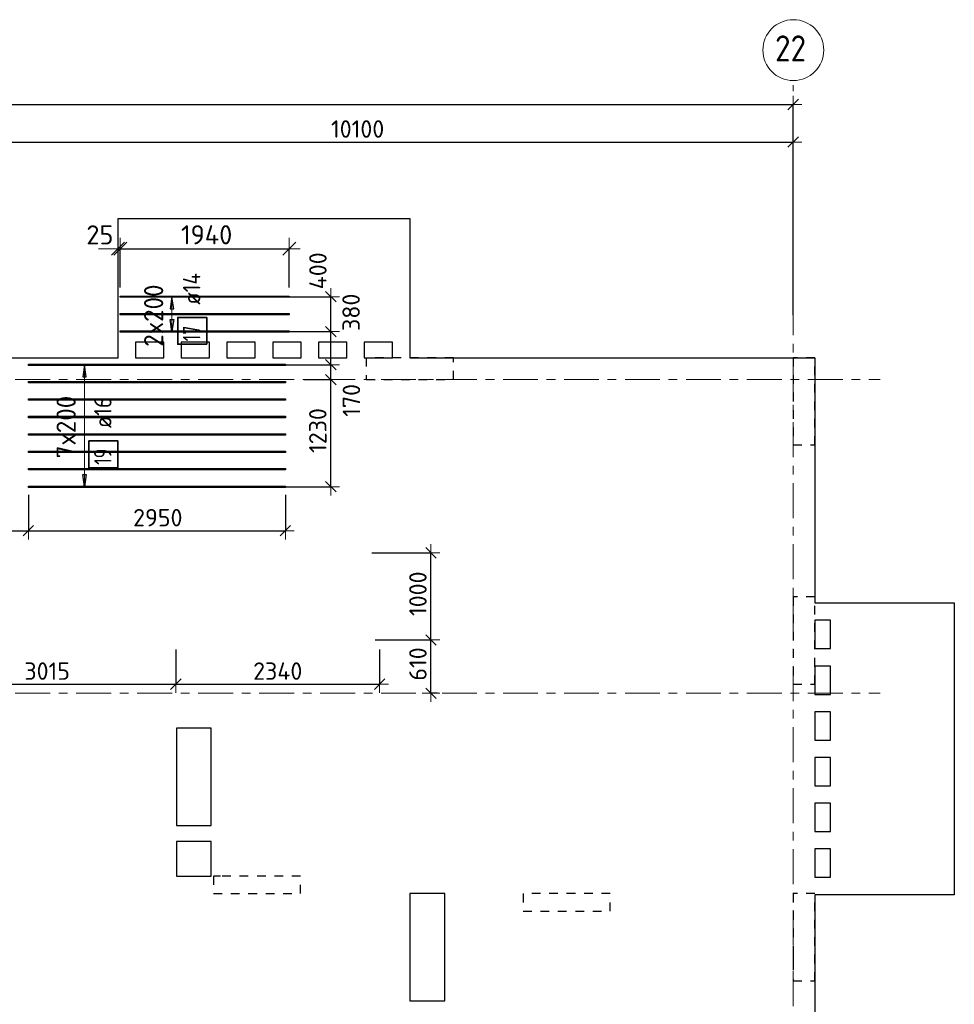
# Model space of a CAD drawing. Header units: metres. Extents: x -38 to 97, y -15 to 21.
# Tile 18 of 229: x 53 to 63, y 9 to 21. Entities that reach past the tile are written whole.
import ezdxf

# ---------------------------------------------------------------- set-up
doc = ezdxf.new("R2010")
doc.units = ezdxf.units.M
doc.header["$PDMODE"] = 65
for name, pattern in [('______11', [0.5, 0.4, -0.05, 0, -0.05]), ('______2', [0.0405, 0.03, -0.0105]), ('______5', [1.1, 0.8, -0.1, 0.1, -0.1])]:
    doc.linetypes.add(name, pattern=pattern)
for name, color, linetype, lineweight in [('XR$2$Осевая линия (1)', 7, '______5', 13), ('XR$2$Размерная линия (1)', 7, 'Continuous', 13), ('XR$5$Перекрытие (1)', 7, 'Continuous', 35), ('XR$5$Размерная линия (1)', 7, 'Continuous', 13), ('XR$5$Размерная линия_ общее', 7, 'Continuous', 13)]:
    doc.layers.add(name, color=color, linetype=linetype, lineweight=lineweight)
doc.layers.add('XR$5$Арм.стержн.Доп. Арм верхн.зоны Х', color=7, linetype='Continuous', lineweight=35, true_color=0x8c8cff)
doc.layers.add('XR$7$Стена_ бетон несущ.', color=7, linetype='Continuous', lineweight=70, true_color=0xb4b496)
doc.styles.add('ISOCPEUR', font='txt')
doc.dimstyles.new('DIMSTYLE_3', dxfattribs={"dimtxt": 0.2, "dimasz": 0.2, "dimexe": 0, "dimexo": 0, "dimgap": 0.1, "dimtad": 2, "dimdec": 0, "dimlfac": 1000, "dimrnd": 5, "dimzin": 12, "dimdsep": 46, "dimtxsty": 'ISOCPEUR', "dimblk1": 'ALL_ML_STRICH', "dimblk2": 'ALL_ML_STRICH', "dimsah": 1, "dimcen": 0, "dimclrd": 7, "dimclre": 256, "dimclrt": 7, "dimadec": 0, "dimazin": 0, "dimtfac": 1, "dimtdec": 0, "dimtix": 1, "dimtmove": 2, "dimatfit": 3, "dimfxl": 0, "dimtzin": 0, "dimlwd": 0, "dimlwe": -3, "dimarcsym": 0})
doc.dimstyles.new('DIMSTYLE_36', dxfattribs={"dimtxt": 0.2, "dimasz": 0.2, "dimexe": 0, "dimexo": 0, "dimgap": 0.1, "dimtad": 2, "dimdec": 0, "dimlfac": 1000, "dimrnd": 5, "dimzin": 12, "dimdsep": 46, "dimtxsty": 'ISOCPEUR', "dimblk1": 'ALL_ML_STRICH', "dimblk2": 'ALL_ML_STRICH', "dimsah": 1, "dimcen": 0, "dimclrd": 7, "dimclre": 256, "dimclrt": 7, "dimadec": 0, "dimazin": 0, "dimtfac": 1, "dimtdec": 0, "dimtix": 1, "dimtmove": 2, "dimatfit": 3, "dimfxl": 0, "dimtvp": 1.2, "dimtzin": 0, "dimlwd": 0, "dimlwe": -3, "dimarcsym": 0})
doc.dimstyles.new('DIMSTYLE_41', dxfattribs={"dimtxt": 0.22, "dimasz": 0.25, "dimexe": 0, "dimexo": 0, "dimgap": 0.11, "dimtad": 2, "dimdec": 0, "dimlfac": 1000, "dimrnd": 5, "dimzin": 12, "dimdsep": 46, "dimtxsty": 'ISOCPEUR', "dimblk1": 'ALL_ML_STRICH', "dimblk2": 'ALL_ML_STRICH', "dimsah": 1, "dimcen": 0, "dimclrd": 7, "dimclre": 256, "dimclrt": 7, "dimadec": 0, "dimazin": 0, "dimtfac": 1, "dimtdec": 0, "dimtix": 1, "dimtmove": 2, "dimatfit": 3, "dimfxl": 0, "dimtzin": 0, "dimlwd": 0, "dimlwe": -3, "dimarcsym": 0})
doc.dimstyles.new('DIMSTYLE_42', dxfattribs={"dimtxt": 0.2, "dimasz": 0.2, "dimexe": 0, "dimexo": 0, "dimgap": 0.1, "dimtad": 0, "dimdec": 0, "dimlfac": 1000, "dimrnd": 5, "dimzin": 12, "dimdsep": 46, "dimtxsty": 'ISOCPEUR', "dimblk1": 'ALL_ML_STRICH', "dimblk2": 'ALL_ML_STRICH', "dimsah": 1, "dimcen": 0, "dimclrd": 7, "dimclre": 256, "dimclrt": 7, "dimadec": 0, "dimazin": 0, "dimtfac": 1, "dimtdec": 0, "dimtix": 1, "dimtmove": 2, "dimatfit": 3, "dimfxl": 0, "dimtvp": 1.2, "dimtzin": 0, "dimlwd": 0, "dimlwe": -3, "dimarcsym": 0})
doc.dimstyles.new('DIMSTYLE_43', dxfattribs={"dimtxt": 0.22, "dimasz": 0.25, "dimexe": 0, "dimexo": 0, "dimgap": 0.11, "dimtad": 2, "dimdec": 0, "dimlfac": 1000, "dimrnd": 5, "dimzin": 12, "dimdsep": 46, "dimtxsty": 'ISOCPEUR', "dimblk1": 'ALL_ML_STRICH', "dimblk2": 'ALL_ML_STRICH', "dimsah": 1, "dimcen": 0, "dimclrd": 7, "dimclre": 256, "dimclrt": 7, "dimadec": 0, "dimazin": 0, "dimtfac": 1, "dimtdec": 0, "dimtix": 1, "dimtmove": 2, "dimatfit": 3, "dimfxl": 0, "dimtvp": 1.2, "dimtzin": 0, "dimlwd": 0, "dimlwe": -3, "dimarcsym": 0})

# ---------------------------------------------------------------- blocks, each defined once
blk = doc.blocks.new('ALL_ML_STRICH')
at = {"color": 0, "linetype": 'ByBlock', "lineweight": -2}
for p, q in [((0, -0.5), (0, 0.5)), ((-1, 0), (0.5, 0)), ((-0.3, -0.3), (0.3, 0.3))]:
    blk.add_line(p, q, dxfattribs=at)
blk = doc.blocks.new('*D11')
at = {"layer": 'DEFPOINTS', "color": 7, "linetype": 'Continuous', "lineweight": 13, "transparency": 33554687}
for p in [(0.5, 19.557), (0.5, 19.377), (61.6, 17.12)]:
    blk.add_point(p, dxfattribs=at)
at = {"layer": 'XR$2$Размерная линия (1)', "color": 9, "linetype": 'Continuous', "lineweight": -2, "true_color": 0xc7c7c7, "transparency": 33554687}
for p, q in [((0.5, 19.357), (0.5, 19.557)), ((61.6, 17.14), (61.6, 19.557))]:
    blk.add_line(p, q, dxfattribs=at)
at = {"layer": 'XR$2$Размерная линия (1)', "color": 7, "linetype": 'Continuous', "lineweight": -2, "transparency": 33554687}
blk.add_line((0.5, 19.557), (61.6, 19.557), dxfattribs=at)
at = {"layer": 'XR$2$Размерная линия (1)', "color": 7, "linetype": 'Continuous', "lineweight": 13, "transparency": 33554687, "xscale": 0.2, "yscale": 0.2, "zscale": 0.2, "rotation": 180}
blk.add_blockref('ALL_ML_STRICH', (0.5, 19.557), dxfattribs=at)
at = {"layer": 'XR$2$Размерная линия (1)', "color": 7, "linetype": 'Continuous', "lineweight": 13, "transparency": 33554687, "xscale": 0.2, "yscale": 0.2, "zscale": 0.2}
blk.add_blockref('ALL_ML_STRICH', (61.6, 19.557), dxfattribs=at)
at = {"layer": 'XR$2$Размерная линия (1)', "color": 7, "linetype": 'Continuous', "lineweight": 13, "transparency": 33554687, "insert": (31.1, 19.707), "char_height": 0.2, "width": 1, "attachment_point": 5, "style": 'ISOCPEUR'}
blk.add_mtext('\\A1;{61100}', dxfattribs=at)
blk = doc.blocks.new('*D38')
at = {"layer": 'DEFPOINTS', "color": 7, "linetype": 'Continuous', "lineweight": 13, "transparency": 33554687}
for p in [(51.5, 19.126), (61.6, 17.491), (51.5, 17.39)]:
    blk.add_point(p, dxfattribs=at)
at = {"layer": 'XR$2$Размерная линия (1)', "color": 9, "linetype": 'Continuous', "lineweight": -2, "true_color": 0xc7c7c7, "transparency": 33554687}
for p, q in [((51.5, 17.41), (51.5, 19.126)), ((61.6, 17.511), (61.6, 19.126))]:
    blk.add_line(p, q, dxfattribs=at)
at = {"layer": 'XR$2$Размерная линия (1)', "color": 7, "linetype": 'Continuous', "lineweight": -2, "transparency": 33554687}
blk.add_line((51.5, 19.126), (61.6, 19.126), dxfattribs=at)
at = {"layer": 'XR$2$Размерная линия (1)', "color": 7, "linetype": 'Continuous', "lineweight": 13, "transparency": 33554687, "xscale": 0.2, "yscale": 0.2, "zscale": 0.2, "rotation": 180}
blk.add_blockref('ALL_ML_STRICH', (51.5, 19.126), dxfattribs=at)
at = {"layer": 'XR$2$Размерная линия (1)', "color": 7, "linetype": 'Continuous', "lineweight": 13, "transparency": 33554687, "xscale": 0.2, "yscale": 0.2, "zscale": 0.2}
blk.add_blockref('ALL_ML_STRICH', (61.6, 19.126), dxfattribs=at)
at = {"layer": 'XR$2$Размерная линия (1)', "color": 7, "linetype": 'Continuous', "lineweight": 13, "transparency": 33554687, "insert": (56.6, 19.276), "char_height": 0.2, "width": 1, "attachment_point": 5, "style": 'ISOCPEUR'}
blk.add_mtext('\\A1;{10100}', dxfattribs=at)
blk = doc.blocks.new('*D642')
at = {"layer": 'DEFPOINTS', "color": 7, "linetype": 'Continuous', "lineweight": 13, "transparency": 33554687}
for p in [(55.964, 16.4), (55.702, 15.17), (56.293, 15.17)]:
    blk.add_point(p, dxfattribs=at)
at = {"layer": 'XR$5$Размерная линия (1)', "color": 9, "linetype": 'Continuous', "lineweight": -2, "true_color": 0xc7c7c7, "transparency": 33554687}
for p, q in [((55.984, 16.4), (56.293, 16.4)), ((55.722, 15.17), (56.293, 15.17))]:
    blk.add_line(p, q, dxfattribs=at)
at = {"layer": 'XR$5$Размерная линия (1)', "color": 7, "linetype": 'Continuous', "lineweight": -2, "transparency": 33554687}
blk.add_line((56.293, 15.17), (56.293, 16.4), dxfattribs=at)
at = {"layer": 'XR$5$Размерная линия (1)', "color": 7, "linetype": 'Continuous', "lineweight": 13, "transparency": 33554687, "xscale": 0.2, "yscale": 0.2, "zscale": 0.2}
for p, rotation in [((56.293, 16.4), 90), ((56.293, 15.17), 270)]:
    blk.add_blockref('ALL_ML_STRICH', p, dxfattribs=dict(at, rotation=rotation))
at = {"layer": 'XR$5$Размерная линия (1)', "color": 7, "linetype": 'Continuous', "lineweight": 13, "transparency": 33554687, "insert": (56.143, 15.815), "char_height": 0.2, "width": 0.8, "attachment_point": 5, "rotation": 90, "style": 'ISOCPEUR'}
blk.add_mtext('\\A1;{1230}', dxfattribs=at)
blk = doc.blocks.new('*D643')
at = {"layer": 'DEFPOINTS', "color": 7, "linetype": 'Continuous', "lineweight": 13, "transparency": 33554687}
for p in [(55.688, 16.57), (55.964, 16.4), (56.293, 16.4)]:
    blk.add_point(p, dxfattribs=at)
at = {"layer": 'XR$5$Размерная линия (1)', "color": 9, "linetype": 'Continuous', "lineweight": -2, "true_color": 0xc7c7c7, "transparency": 33554687}
for p, q in [((55.708, 16.57), (56.293, 16.57)), ((55.984, 16.4), (56.293, 16.4))]:
    blk.add_line(p, q, dxfattribs=at)
at = {"layer": 'XR$5$Размерная линия (1)', "color": 7, "linetype": 'Continuous', "lineweight": -2, "transparency": 33554687}
blk.add_line((56.293, 16.4), (56.293, 16.57), dxfattribs=at)
at = {"layer": 'XR$5$Размерная линия (1)', "color": 7, "linetype": 'Continuous', "lineweight": 13, "transparency": 33554687, "xscale": 0.2, "yscale": 0.2, "zscale": 0.2}
for p, rotation in [((56.293, 16.57), 90), ((56.293, 16.4), 270)]:
    blk.add_blockref('ALL_ML_STRICH', p, dxfattribs=dict(at, rotation=rotation))
at = {"layer": 'XR$5$Размерная линия (1)', "color": 7, "linetype": 'Continuous', "lineweight": 13, "transparency": 33554687, "insert": (56.529, 16.161), "char_height": 0.2, "width": 0.6, "attachment_point": 5, "rotation": 90, "style": 'ISOCPEUR'}
blk.add_mtext('\\A1;{170}', dxfattribs=at)
blk = doc.blocks.new('*D644')
at = {"layer": 'DEFPOINTS', "color": 7, "linetype": 'Continuous', "lineweight": 13, "transparency": 33554687}
for p in [(55.764, 16.951), (55.688, 16.57), (56.293, 16.57)]:
    blk.add_point(p, dxfattribs=at)
at = {"layer": 'XR$5$Размерная линия (1)', "color": 9, "linetype": 'Continuous', "lineweight": -2, "true_color": 0xc7c7c7, "transparency": 33554687}
for p, q in [((55.784, 16.951), (56.293, 16.951)), ((55.708, 16.57), (56.293, 16.57))]:
    blk.add_line(p, q, dxfattribs=at)
at = {"layer": 'XR$5$Размерная линия (1)', "color": 7, "linetype": 'Continuous', "lineweight": -2, "transparency": 33554687}
blk.add_line((56.293, 16.57), (56.293, 16.951), dxfattribs=at)
at = {"layer": 'XR$5$Размерная линия (1)', "color": 7, "linetype": 'Continuous', "lineweight": 13, "transparency": 33554687, "xscale": 0.2, "yscale": 0.2, "zscale": 0.2}
for p, rotation in [((56.293, 16.951), 90), ((56.293, 16.57), 270)]:
    blk.add_blockref('ALL_ML_STRICH', p, dxfattribs=dict(at, rotation=rotation))
at = {"layer": 'XR$5$Размерная линия (1)', "color": 7, "linetype": 'Continuous', "lineweight": 13, "transparency": 33554687, "insert": (56.525, 17.172), "char_height": 0.2, "width": 0.6, "attachment_point": 5, "rotation": 90, "style": 'ISOCPEUR'}
blk.add_mtext('\\A1;{380}', dxfattribs=at)
blk = doc.blocks.new('*D645')
at = {"layer": 'DEFPOINTS', "color": 7, "linetype": 'Continuous', "lineweight": 13, "transparency": 33554687}
for p in [(55.783, 17.351), (55.764, 16.951), (56.293, 16.951)]:
    blk.add_point(p, dxfattribs=at)
at = {"layer": 'XR$5$Размерная линия (1)', "color": 9, "linetype": 'Continuous', "lineweight": -2, "true_color": 0xc7c7c7, "transparency": 33554687}
for p, q in [((55.803, 17.351), (56.293, 17.351)), ((55.784, 16.951), (56.293, 16.951))]:
    blk.add_line(p, q, dxfattribs=at)
at = {"layer": 'XR$5$Размерная линия (1)', "color": 7, "linetype": 'Continuous', "lineweight": -2, "transparency": 33554687}
blk.add_line((56.293, 16.951), (56.293, 17.351), dxfattribs=at)
at = {"layer": 'XR$5$Размерная линия (1)', "color": 7, "linetype": 'Continuous', "lineweight": 13, "transparency": 33554687, "xscale": 0.2, "yscale": 0.2, "zscale": 0.2}
for p, rotation in [((56.293, 17.351), 90), ((56.293, 16.951), 270)]:
    blk.add_blockref('ALL_ML_STRICH', p, dxfattribs=dict(at, rotation=rotation))
at = {"layer": 'XR$5$Размерная линия (1)', "color": 7, "linetype": 'Continuous', "lineweight": 13, "transparency": 33554687, "insert": (56.144, 17.648), "char_height": 0.2, "width": 0.6, "attachment_point": 5, "rotation": 90, "style": 'ISOCPEUR'}
blk.add_mtext('\\A1;{400}', dxfattribs=at)
blk = doc.blocks.new('*D646')
at = {"layer": 'DEFPOINTS', "color": 7, "linetype": 'Continuous', "lineweight": 13, "transparency": 33554687}
for p in [(51.5, 15.042), (52.821, 15.099), (51.5, 14.665)]:
    blk.add_point(p, dxfattribs=at)
at = {"layer": 'XR$5$Размерная линия (1)', "color": 9, "linetype": 'Continuous', "lineweight": -2, "true_color": 0xc7c7c7, "transparency": 33554687}
for p, q in [((52.821, 15.079), (52.821, 14.665)), ((51.5, 15.022), (51.5, 14.665))]:
    blk.add_line(p, q, dxfattribs=at)
at = {"layer": 'XR$5$Размерная линия (1)', "color": 7, "linetype": 'Continuous', "lineweight": -2, "transparency": 33554687}
blk.add_line((51.5, 14.665), (52.821, 14.665), dxfattribs=at)
at = {"layer": 'XR$5$Размерная линия (1)', "color": 7, "linetype": 'Continuous', "lineweight": 13, "transparency": 33554687, "xscale": 0.2, "yscale": 0.2, "zscale": 0.2, "rotation": 180}
blk.add_blockref('ALL_ML_STRICH', (51.5, 14.665), dxfattribs=at)
at = {"layer": 'XR$5$Размерная линия (1)', "color": 7, "linetype": 'Continuous', "lineweight": 13, "transparency": 33554687, "xscale": 0.2, "yscale": 0.2, "zscale": 0.2}
blk.add_blockref('ALL_ML_STRICH', (52.821, 14.665), dxfattribs=at)
at = {"layer": 'XR$5$Размерная линия (1)', "color": 7, "linetype": 'Continuous', "lineweight": 13, "transparency": 33554687, "insert": (52.191, 14.815), "char_height": 0.2, "width": 0.8, "attachment_point": 5, "style": 'ISOCPEUR'}
blk.add_mtext('\\A1;{1320}', dxfattribs=at)
blk = doc.blocks.new('*D647')
at = {"layer": 'DEFPOINTS', "color": 7, "linetype": 'Continuous', "lineweight": 13, "transparency": 33554687}
for p in [(52.821, 15.099), (55.771, 15.099), (52.821, 14.665)]:
    blk.add_point(p, dxfattribs=at)
at = {"layer": 'XR$5$Размерная линия (1)', "color": 9, "linetype": 'Continuous', "lineweight": -2, "true_color": 0xc7c7c7, "transparency": 33554687}
for p, q in [((52.821, 15.079), (52.821, 14.665)), ((55.771, 15.079), (55.771, 14.665))]:
    blk.add_line(p, q, dxfattribs=at)
at = {"layer": 'XR$5$Размерная линия (1)', "color": 7, "linetype": 'Continuous', "lineweight": -2, "transparency": 33554687}
blk.add_line((52.821, 14.665), (55.771, 14.665), dxfattribs=at)
at = {"layer": 'XR$5$Размерная линия (1)', "color": 7, "linetype": 'Continuous', "lineweight": 13, "transparency": 33554687, "xscale": 0.2, "yscale": 0.2, "zscale": 0.2, "rotation": 180}
blk.add_blockref('ALL_ML_STRICH', (52.821, 14.665), dxfattribs=at)
at = {"layer": 'XR$5$Размерная линия (1)', "color": 7, "linetype": 'Continuous', "lineweight": 13, "transparency": 33554687, "xscale": 0.2, "yscale": 0.2, "zscale": 0.2}
blk.add_blockref('ALL_ML_STRICH', (55.771, 14.665), dxfattribs=at)
at = {"layer": 'XR$5$Размерная линия (1)', "color": 7, "linetype": 'Continuous', "lineweight": 13, "transparency": 33554687, "insert": (54.306, 14.815), "char_height": 0.2, "width": 0.8, "attachment_point": 5, "style": 'ISOCPEUR'}
blk.add_mtext('\\A1;{2950}', dxfattribs=at)
blk = doc.blocks.new('*D648')
at = {"layer": 'DEFPOINTS', "color": 7, "linetype": 'Continuous', "lineweight": 13, "transparency": 33554687}
for p in [(54.513, 13.322), (51.5, 13.188), (51.5, 12.904)]:
    blk.add_point(p, dxfattribs=at)
at = {"layer": 'XR$5$Размерная линия (1)', "color": 9, "linetype": 'Continuous', "lineweight": -2, "true_color": 0xc7c7c7, "transparency": 33554687}
for p, q in [((54.513, 13.302), (54.513, 12.904)), ((51.5, 13.168), (51.5, 12.904))]:
    blk.add_line(p, q, dxfattribs=at)
at = {"layer": 'XR$5$Размерная линия (1)', "color": 7, "linetype": 'Continuous', "lineweight": -2, "transparency": 33554687}
blk.add_line((51.5, 12.904), (54.513, 12.904), dxfattribs=at)
at = {"layer": 'XR$5$Размерная линия (1)', "color": 7, "linetype": 'Continuous', "lineweight": 13, "transparency": 33554687, "xscale": 0.2, "yscale": 0.2, "zscale": 0.2, "rotation": 180}
blk.add_blockref('ALL_ML_STRICH', (51.5, 12.904), dxfattribs=at)
at = {"layer": 'XR$5$Размерная линия (1)', "color": 7, "linetype": 'Continuous', "lineweight": 13, "transparency": 33554687, "xscale": 0.2, "yscale": 0.2, "zscale": 0.2}
blk.add_blockref('ALL_ML_STRICH', (54.513, 12.904), dxfattribs=at)
at = {"layer": 'XR$5$Размерная линия (1)', "color": 7, "linetype": 'Continuous', "lineweight": 13, "transparency": 33554687, "insert": (53.036, 13.054), "char_height": 0.2, "width": 0.8, "attachment_point": 5, "style": 'ISOCPEUR'}
blk.add_mtext('\\A1;{3015}', dxfattribs=at)
blk = doc.blocks.new('*D649')
at = {"layer": 'DEFPOINTS', "color": 7, "linetype": 'Continuous', "lineweight": 13, "transparency": 33554687}
for p in [(54.513, 13.322), (56.853, 13.322), (54.513, 12.904)]:
    blk.add_point(p, dxfattribs=at)
at = {"layer": 'XR$5$Размерная линия (1)', "color": 9, "linetype": 'Continuous', "lineweight": -2, "true_color": 0xc7c7c7, "transparency": 33554687}
for p, q in [((54.513, 13.302), (54.513, 12.904)), ((56.853, 13.302), (56.853, 12.904))]:
    blk.add_line(p, q, dxfattribs=at)
at = {"layer": 'XR$5$Размерная линия (1)', "color": 7, "linetype": 'Continuous', "lineweight": -2, "transparency": 33554687}
blk.add_line((54.513, 12.904), (56.853, 12.904), dxfattribs=at)
at = {"layer": 'XR$5$Размерная линия (1)', "color": 7, "linetype": 'Continuous', "lineweight": 13, "transparency": 33554687, "xscale": 0.2, "yscale": 0.2, "zscale": 0.2, "rotation": 180}
blk.add_blockref('ALL_ML_STRICH', (54.513, 12.904), dxfattribs=at)
at = {"layer": 'XR$5$Размерная линия (1)', "color": 7, "linetype": 'Continuous', "lineweight": 13, "transparency": 33554687, "xscale": 0.2, "yscale": 0.2, "zscale": 0.2}
blk.add_blockref('ALL_ML_STRICH', (56.853, 12.904), dxfattribs=at)
at = {"layer": 'XR$5$Размерная линия (1)', "color": 7, "linetype": 'Continuous', "lineweight": 13, "transparency": 33554687, "insert": (55.683, 13.054), "char_height": 0.2, "width": 0.8, "attachment_point": 5, "style": 'ISOCPEUR'}
blk.add_mtext('\\A1;{2340}', dxfattribs=at)
blk = doc.blocks.new('*D650')
at = {"layer": 'DEFPOINTS', "color": 7, "linetype": 'Continuous', "lineweight": 13, "transparency": 33554687}
for p in [(56.78, 13.412), (57.442, 12.8), (57.537, 12.8)]:
    blk.add_point(p, dxfattribs=at)
at = {"layer": 'XR$5$Размерная линия (1)', "color": 9, "linetype": 'Continuous', "lineweight": -2, "true_color": 0xc7c7c7, "transparency": 33554687}
for p, q in [((56.8, 13.412), (57.442, 13.412)), ((57.517, 12.8), (57.442, 12.8))]:
    blk.add_line(p, q, dxfattribs=at)
at = {"layer": 'XR$5$Размерная линия (1)', "color": 7, "linetype": 'Continuous', "lineweight": -2, "transparency": 33554687}
blk.add_line((57.442, 12.8), (57.442, 13.412), dxfattribs=at)
at = {"layer": 'XR$5$Размерная линия (1)', "color": 7, "linetype": 'Continuous', "lineweight": 13, "transparency": 33554687, "xscale": 0.2, "yscale": 0.2, "zscale": 0.2}
for p, rotation in [((57.442, 13.412), 90), ((57.442, 12.8), 270)]:
    blk.add_blockref('ALL_ML_STRICH', p, dxfattribs=dict(at, rotation=rotation))
at = {"layer": 'XR$5$Размерная линия (1)', "color": 7, "linetype": 'Continuous', "lineweight": 13, "transparency": 33554687, "insert": (57.292, 13.136), "char_height": 0.2, "width": 0.6, "attachment_point": 5, "rotation": 90, "style": 'ISOCPEUR'}
blk.add_mtext('\\A1;{610}', dxfattribs=at)
blk = doc.blocks.new('*D651')
at = {"layer": 'DEFPOINTS', "color": 7, "linetype": 'Continuous', "lineweight": 13, "transparency": 33554687}
for p in [(56.743, 14.412), (56.78, 13.412), (57.442, 13.412)]:
    blk.add_point(p, dxfattribs=at)
at = {"layer": 'XR$5$Размерная линия (1)', "color": 9, "linetype": 'Continuous', "lineweight": -2, "true_color": 0xc7c7c7, "transparency": 33554687}
for p, q in [((56.763, 14.412), (57.442, 14.412)), ((56.8, 13.412), (57.442, 13.412))]:
    blk.add_line(p, q, dxfattribs=at)
at = {"layer": 'XR$5$Размерная линия (1)', "color": 7, "linetype": 'Continuous', "lineweight": -2, "transparency": 33554687}
blk.add_line((57.442, 13.412), (57.442, 14.412), dxfattribs=at)
at = {"layer": 'XR$5$Размерная линия (1)', "color": 7, "linetype": 'Continuous', "lineweight": 13, "transparency": 33554687, "xscale": 0.2, "yscale": 0.2, "zscale": 0.2}
for p, rotation in [((57.442, 14.412), 90), ((57.442, 13.412), 270)]:
    blk.add_blockref('ALL_ML_STRICH', p, dxfattribs=dict(at, rotation=rotation))
at = {"layer": 'XR$5$Размерная линия (1)', "color": 7, "linetype": 'Continuous', "lineweight": 13, "transparency": 33554687, "insert": (57.292, 13.942), "char_height": 0.2, "width": 0.8, "attachment_point": 5, "rotation": 90, "style": 'ISOCPEUR'}
blk.add_mtext('\\A1;{1000}', dxfattribs=at)
blk = doc.blocks.new('*D670')
at = {"layer": 'DEFPOINTS', "color": 7, "linetype": 'Continuous', "lineweight": 13, "transparency": 33554687}
for p in [(53.85, 17.902), (53.85, 17.756), (53.875, 17.358)]:
    blk.add_point(p, dxfattribs=at)
at = {"layer": 'XR$5$Размерная линия_ общее', "color": 253, "linetype": 'Continuous', "lineweight": -2, "true_color": 0xa0a0a0, "transparency": 33554687}
for p, q in [((53.85, 17.856), (53.85, 17.902)), ((53.875, 17.458), (53.875, 17.902))]:
    blk.add_line(p, q, dxfattribs=at)
at = {"layer": 'XR$5$Размерная линия_ общее', "color": 7, "linetype": 'Continuous', "lineweight": -2, "transparency": 33554687}
blk.add_line((53.85, 17.902), (53.875, 17.902), dxfattribs=at)
at = {"layer": 'XR$5$Размерная линия_ общее', "color": 7, "linetype": 'Continuous', "lineweight": 13, "transparency": 33554687, "xscale": 0.25, "yscale": 0.25, "zscale": 0.25}
blk.add_blockref('ALL_ML_STRICH', (53.875, 17.902), dxfattribs=at)
at = {"layer": 'XR$5$Размерная линия_ общее', "color": 7, "linetype": 'Continuous', "lineweight": 13, "transparency": 33554687, "xscale": 0.25, "yscale": 0.25, "zscale": 0.25, "rotation": 180}
blk.add_blockref('ALL_ML_STRICH', (53.85, 17.902), dxfattribs=at)
at = {"layer": 'XR$5$Размерная линия_ общее', "color": 7, "linetype": 'Continuous', "lineweight": 13, "transparency": 33554687, "insert": (53.641, 18.061), "char_height": 0.22, "width": 0.44, "attachment_point": 5, "style": 'ISOCPEUR'}
blk.add_mtext('\\A1;{25}', dxfattribs=at)
blk = doc.blocks.new('*D671')
at = {"layer": 'DEFPOINTS', "color": 7, "linetype": 'Continuous', "lineweight": 13, "transparency": 33554687}
for p in [(53.875, 17.902), (53.875, 17.358), (55.815, 17.358)]:
    blk.add_point(p, dxfattribs=at)
at = {"layer": 'XR$5$Размерная линия_ общее', "color": 253, "linetype": 'Continuous', "lineweight": -2, "true_color": 0xa0a0a0, "transparency": 33554687}
for p, q in [((53.875, 17.458), (53.875, 17.902)), ((55.815, 17.458), (55.815, 17.902))]:
    blk.add_line(p, q, dxfattribs=at)
at = {"layer": 'XR$5$Размерная линия_ общее', "color": 7, "linetype": 'Continuous', "lineweight": -2, "transparency": 33554687}
blk.add_line((53.875, 17.902), (55.815, 17.902), dxfattribs=at)
at = {"layer": 'XR$5$Размерная линия_ общее', "color": 7, "linetype": 'Continuous', "lineweight": 13, "transparency": 33554687, "xscale": 0.25, "yscale": 0.25, "zscale": 0.25, "rotation": 180}
blk.add_blockref('ALL_ML_STRICH', (53.875, 17.902), dxfattribs=at)
at = {"layer": 'XR$5$Размерная линия_ общее', "color": 7, "linetype": 'Continuous', "lineweight": 13, "transparency": 33554687, "xscale": 0.25, "yscale": 0.25, "zscale": 0.25}
blk.add_blockref('ALL_ML_STRICH', (55.815, 17.902), dxfattribs=at)
at = {"layer": 'XR$5$Размерная линия_ общее', "color": 7, "linetype": 'Continuous', "lineweight": 13, "transparency": 33554687, "insert": (54.867, 18.062), "char_height": 0.22, "width": 0.88, "attachment_point": 5, "style": 'ISOCPEUR'}
blk.add_mtext('\\A1;{1940}', dxfattribs=at)

msp = doc.modelspace()

# ---------------------------------------------------------------- linework, layer by layer
at = {"layer": 'XR$2$Осевая линия (1)', "color": 253, "linetype": '______11', "lineweight": 13, "true_color": 0xa0a0a0, "transparency": 33554687}
for p, q in [((61.6, -3.39), (61.6, 19.78)), ((-2.63, 16.4), (62.6, 16.4)), ((-2.63, 12.8), (62.6, 12.8))]:
    msp.add_line(p, q, dxfattribs=at)
at = {"layer": 'XR$2$Осевая линия (1)', "color": 7, "linetype": 'Continuous', "lineweight": 13, "transparency": 33554687}
msp.add_circle((61.6018, 20.1812), 0.3493, dxfattribs=at)
at = {"layer": 'XR$5$Арм.стержн.Доп. Арм верхн.зоны Х', "color": 253, "linetype": 'Continuous', "lineweight": -3, "true_color": 0xa0a0a0, "transparency": 33554687}
for p, q in [((54.4686, 17.3511), (54.3686, 17.3511)), ((54.4686, 17.3511), (54.5686, 17.3511)), ((54.4686, 16.9511), (54.3686, 16.9511)), ((54.4686, 16.9511), (54.5686, 16.9511)), ((53.4637, 16.5702), (53.3637, 16.5702)), ((53.4637, 16.5702), (53.5637, 16.5702)), ((53.4637, 15.1702), (53.3637, 15.1702)), ((53.4637, 15.1702), (53.5637, 15.1702))]:
    msp.add_line(p, q, dxfattribs=at)
at = {"layer": 'XR$5$Арм.стержн.Доп. Арм верхн.зоны Х', "color": 7, "linetype": 'Continuous', "lineweight": 25, "transparency": 33554687}
for p, q in [((54.4686, 17.3511), (54.4486, 17.2111)), ((54.4886, 17.2111), (54.4686, 17.3511)), ((54.4486, 17.2111), (54.4886, 17.2111)), ((54.4686, 16.9511), (54.4486, 17.0911)), ((54.4486, 17.0911), (54.4886, 17.0911)), ((54.4886, 17.0911), (54.4686, 16.9511)), ((53.4637, 16.5702), (53.4437, 16.4302)), ((53.4837, 16.4302), (53.4637, 16.5702)), ((53.4437, 16.4302), (53.4837, 16.4302)), ((53.4637, 15.1702), (53.4437, 15.3102)), ((53.4437, 15.3102), (53.4837, 15.3102)), ((53.4837, 15.3102), (53.4637, 15.1702))]:
    msp.add_line(p, q, dxfattribs=at)
at = {"layer": 'XR$5$Арм.стержн.Доп. Арм верхн.зоны Х', "color": 7, "linetype": 'Continuous', "lineweight": 13, "transparency": 33554687}
for p, q in [((54.4686, 17.3511), (54.4686, 17.3511)), ((54.4686, 16.9511), (54.4686, 17.3511)), ((54.4686, 16.9511), (54.4686, 16.9511)), ((53.4637, 16.5702), (53.4637, 16.5702)), ((53.4637, 15.1702), (53.4637, 16.5702)), ((53.4637, 15.1702), (53.4637, 15.1702))]:
    msp.add_line(p, q, dxfattribs=at)
at = {"layer": 'XR$5$Арм.стержн.Доп. Арм верхн.зоны Х', "color": 7, "linetype": 'Continuous', "lineweight": 25, "transparency": 33554687}
for points in [[(55.8152, 17.3441), (53.8752, 17.3441), (53.8752, 17.3581), (55.8152, 17.3581), (55.8152, 17.3441)], [(55.8152, 17.1441), (53.8752, 17.1441), (53.8752, 17.1581), (55.8152, 17.1581), (55.8152, 17.1441)], [(55.8152, 16.9441), (53.8752, 16.9441), (53.8752, 16.9581), (55.8152, 16.9581), (55.8152, 16.9441)], [(55.7713, 16.5622), (52.8213, 16.5622), (52.8213, 16.5782), (55.7713, 16.5782), (55.7713, 16.5622)], [(55.7713, 16.3622), (52.8213, 16.3622), (52.8213, 16.3782), (55.7713, 16.3782), (55.7713, 16.3622)], [(55.7713, 16.1622), (52.8213, 16.1622), (52.8213, 16.1782), (55.7713, 16.1782), (55.7713, 16.1622)], [(55.7713, 15.9622), (52.8213, 15.9622), (52.8213, 15.9782), (55.7713, 15.9782), (55.7713, 15.9622)], [(55.7713, 15.7622), (52.8213, 15.7622), (52.8213, 15.7782), (55.7713, 15.7782), (55.7713, 15.7622)], [(55.7713, 15.5622), (52.8213, 15.5622), (52.8213, 15.5782), (55.7713, 15.5782), (55.7713, 15.5622)], [(55.7713, 15.3622), (52.8213, 15.3622), (52.8213, 15.3782), (55.7713, 15.3782), (55.7713, 15.3622)], [(55.7713, 15.1622), (52.8213, 15.1622), (52.8213, 15.1782), (55.7713, 15.1782), (55.7713, 15.1622)]]:
    msp.add_lwpolyline(points, dxfattribs=at)
at = {"layer": 'XR$5$Арм.стержн.Доп. Арм верхн.зоны Х', "color": 7, "linetype": 'Continuous', "lineweight": 35, "transparency": 33554687}
for points in [[(54.8677, 16.8059), (54.8677, 17.1126), (54.5344, 17.1126), (54.5344, 16.8059), (54.8677, 16.8059)], [(53.8482, 15.3886), (53.8482, 15.6952), (53.5149, 15.6952), (53.5149, 15.3886), (53.8482, 15.3886)]]:
    msp.add_lwpolyline(points, dxfattribs=at)
at = {"layer": 'XR$5$Перекрытие (1)', "color": 7, "linetype": 'Continuous', "lineweight": 25, "transparency": 33554687}
for p, q in [((53.8502, 16.8302), (53.8502, 18.2502)), ((53.8502, 18.2502), (57.2002, 18.2502)), ((57.2002, 18.2502), (57.2002, 16.8302)), ((53.8502, 16.6502), (53.8502, 16.8302)), ((54.3752, 16.8302), (54.0502, 16.8302)), ((54.0502, 16.8302), (54.0502, 16.6502)), ((54.3752, 16.6502), (54.3752, 16.8302)), ((54.9002, 16.8302), (54.5752, 16.8302)), ((54.5752, 16.8302), (54.5752, 16.6502)), ((54.9002, 16.6502), (54.9002, 16.8302)), ((55.4252, 16.8302), (55.1002, 16.8302)), ((55.1002, 16.8302), (55.1002, 16.6502)), ((55.4252, 16.6502), (55.4252, 16.8302)), ((55.9502, 16.8302), (55.6252, 16.8302)), ((55.6252, 16.8302), (55.6252, 16.6502)), ((55.9502, 16.6502), (55.9502, 16.8302)), ((56.4752, 16.8302), (56.1502, 16.8302)), ((56.1502, 16.8302), (56.1502, 16.6502)), ((56.4752, 16.6502), (56.4752, 16.8302)), ((57.0002, 16.8302), (56.6752, 16.8302)), ((56.6752, 16.8302), (56.6752, 16.6502)), ((57.0002, 16.6502), (57.0002, 16.8302)), ((57.2002, 16.8302), (57.2002, 16.6502)), ((51.6, 16.6502), (53.8502, 16.6502)), ((54.0502, 16.6502), (54.3752, 16.6502)), ((54.5752, 16.6502), (54.9002, 16.6502)), ((55.1002, 16.6502), (55.4252, 16.6502)), ((55.6252, 16.6502), (55.9502, 16.6502)), ((56.1502, 16.6502), (56.4752, 16.6502)), ((56.6752, 16.6502), (57.0002, 16.6502)), ((57.2002, 16.6502), (61.85, 16.6502)), ((61.85, 16.6502), (61.85, 13.8374)), ((61.85, 13.8374), (62.03, 13.8374)), ((62.03, 13.8374), (63.45, 13.8374)), ((63.45, 13.8374), (63.45, 10.4874)), ((62.03, 13.6374), (61.85, 13.6374)), ((61.85, 13.6374), (61.85, 13.3124)), ((62.03, 13.3124), (62.03, 13.6374)), ((61.85, 13.3124), (62.03, 13.3124)), ((62.03, 13.1124), (61.85, 13.1124)), ((61.85, 13.1124), (61.85, 12.7874)), ((62.03, 12.7874), (62.03, 13.1124)), ((61.85, 12.7874), (62.03, 12.7874)), ((62.03, 12.5874), (61.85, 12.5874)), ((61.85, 12.5874), (61.85, 12.2624)), ((62.03, 12.2624), (62.03, 12.5874)), ((54.5206, 12.4003), (54.5206, 11.2803)), ((54.9206, 12.4003), (54.5206, 12.4003)), ((54.9206, 11.2803), (54.9206, 12.4003)), ((61.85, 12.2624), (62.03, 12.2624)), ((61.85, 12.0624), (61.85, 11.7374)), ((62.03, 12.0624), (61.85, 12.0624)), ((62.03, 11.7374), (62.03, 12.0624)), ((61.85, 11.7374), (62.03, 11.7374)), ((62.03, 11.5374), (61.85, 11.5374)), ((61.85, 11.5374), (61.85, 11.2124)), ((62.03, 11.2124), (62.03, 11.5374)), ((54.5206, 11.2803), (54.9206, 11.2803)), ((61.85, 11.2124), (62.03, 11.2124)), ((54.5206, 11.1002), (54.5206, 10.7002)), ((54.9206, 11.1002), (54.5206, 11.1002)), ((54.9206, 10.7002), (54.9206, 11.1002)), ((61.85, 11.0124), (61.85, 10.6874)), ((62.03, 11.0124), (61.85, 11.0124)), ((62.03, 10.6874), (62.03, 11.0124)), ((54.5206, 10.7002), (54.9206, 10.7002)), ((61.85, 10.6874), (62.03, 10.6874)), ((57.2005, 10.5002), (57.2005, 9.2702)), ((57.6005, 10.5002), (57.2005, 10.5002)), ((57.6005, 9.2702), (57.6005, 10.5002)), ((61.85, 10.4874), (61.85, -0.2498)), ((62.03, 10.4874), (61.85, 10.4874)), ((63.45, 10.4874), (62.03, 10.4874)), ((57.2005, 9.2702), (57.6005, 9.2702))]:
    msp.add_line(p, q, dxfattribs=at)
at = {"layer": 'XR$7$Стена_ бетон несущ.', "color": 253, "linetype": '______2', "lineweight": -3, "true_color": 0xa0a0a0, "transparency": 33554687}
for p, q in [((61.6, 13.9049), (61.6, 12.9049)), ((61.85, 13.9049), (61.6, 13.9049)), ((61.85, 12.9049), (61.85, 13.9049)), ((61.6, 12.9049), (61.85, 12.9049)), ((55.025, 10.7), (54.945, 10.7)), ((54.945, 10.7), (54.945, 10.5)), ((55.945, 10.7), (55.025, 10.7)), ((55.945, 10.5), (55.945, 10.7)), ((54.945, 10.5), (55.945, 10.5)), ((59.4996, 10.5), (58.4996, 10.5)), ((58.4996, 10.5), (58.4996, 10.3)), ((59.4996, 10.3), (59.4996, 10.5)), ((61.6, 10.5), (61.6, 10.3)), ((61.85, 10.5), (61.6, 10.5)), ((61.85, 9.5), (61.85, 10.5)), ((58.4996, 10.3), (59.4996, 10.3)), ((61.6, 10.3), (61.6, 9.8)), ((61.6, 9.8), (61.6, 9.72)), ((61.6, 9.72), (61.6, 9.5)), ((61.6, 9.5), (61.85, 9.5))]:
    msp.add_line(p, q, dxfattribs=at)
for points in [[(57.7, 16.65), (56.7, 16.65), (56.7, 16.4), (57.7, 16.4), (57.7, 16.65)], [(61.85, 16.65), (61.6, 16.65), (61.6, 15.65), (61.85, 15.65), (61.85, 16.65)]]:
    msp.add_lwpolyline(points, close=True, dxfattribs=at)

# ---------------------------------------------------------------- texts
at = {"layer": 'XR$2$Осевая линия (1)', "color": 7, "linetype": 'Continuous', "lineweight": 13, "transparency": 33554687, "insert": (61.3918, 20.0507), "char_height": 0.3, "width": 0.550812, "attachment_point": 7, "style": 'ISOCPEUR'}
msp.add_mtext('\\W0.87;22', dxfattribs=at)
at = {"layer": 'XR$5$Арм.стержн.Доп. Арм верхн.зоны Х', "color": 7, "linetype": 'Continuous', "lineweight": 13, "transparency": 33554687, "char_height": 0.22, "width": 0.873359, "attachment_point": 7, "rotation": 90, "style": 'ISOCPEUR'}
for s, insert in [('\\W0.95;2x200', (54.3686, 16.7771)), ('\\W0.95;7x200', (53.3637, 15.4962))]:
    msp.add_mtext(s, dxfattribs=dict(at, insert=insert))
at = {"layer": 'XR$5$Арм.стержн.Доп. Арм верхн.зоны Х', "color": 7, "linetype": 'Continuous', "lineweight": 25, "transparency": 33554687, "char_height": 0.2, "attachment_point": 7, "rotation": 90, "style": 'ISOCPEUR'}
for s, insert, width in [('\\W0.89; ø14 ', (54.7944, 17.1459), 0.769432), ('\\W0.75;17', (54.7944, 16.8392), 0.314854), ('\\W0.89; ø16 ', (53.7749, 15.7286), 0.749105), ('\\W0.75;19', (53.7749, 15.4219), 0.314854)]:
    msp.add_mtext(s, dxfattribs=dict(at, insert=insert, width=width))

# ---------------------------------------------------------------- dimensions: what is measured, and where the dimension line sits
at = {"layer": 'XR$2$Размерная линия (1)', "color": 7, "linetype": 'Continuous', "lineweight": 13, "transparency": 33554687}
for base, p1, p2, picture, middle in [((61.6, 19.5574), (0.5, 19.3568), (61.6, 17.1397), '*D11', (31.1, 19.7074)), ((61.6, 19.1261), (51.5, 17.4096), (61.6, 17.5112), '*D38', (56.6, 19.2761))]:
    dim = msp.add_linear_dim(base=base, p1=p1, p2=p2, dimstyle='DIMSTYLE_3', override={"dimpost": '<>', "dimclrd": 7, "dimclre": 9, "dimclrt": 7, "dimlwd": 0, "dimlwe": 65533}, dxfattribs=at)
    dim.commit()
    dim.dimension.update_dxf_attribs({"geometry": picture, "text_midpoint": middle, "dimtype": 160})
at = {"layer": 'XR$5$Размерная линия (1)', "color": 7, "linetype": 'Continuous', "lineweight": 13, "transparency": 33554687}
for base, p1, p2, dimstyle, picture, middle in [((56.2928, 17.3511), (55.7844, 16.9511), (55.803, 17.3511), 'DIMSTYLE_36', '*D645', (56.1444, 17.6484)), ((56.2928, 16.9511), (55.7076, 16.5702), (55.7844, 16.9511), 'DIMSTYLE_42', '*D644', (56.5253, 17.1721)), ((56.2928, 16.5702), (55.9843, 16.4), (55.7076, 16.5702), 'DIMSTYLE_42', '*D643', (56.5286, 16.161)), ((56.2928, 16.4), (55.7221, 15.1702), (55.9843, 16.4), 'DIMSTYLE_3', '*D642', (56.1428, 15.8151)), ((57.4423, 14.4119), (56.7997, 13.4119), (56.7632, 14.4119), 'DIMSTYLE_3', '*D651', (57.2923, 13.9419)), ((57.4423, 13.4119), (57.517, 12.8), (56.7997, 13.4119), 'DIMSTYLE_3', '*D650', (57.2923, 13.136))]:
    dim = msp.add_linear_dim(base=base, p1=p1, p2=p2, angle=90, dimstyle=dimstyle, override={"dimpost": '<>', "dimclrd": 7, "dimclre": 9, "dimclrt": 7, "dimlwd": 0, "dimlwe": 65533}, dxfattribs=at)
    dim.commit()
    dim.dimension.update_dxf_attribs({"geometry": picture, "text_midpoint": middle, "dimtype": 160})
for base, p1, p2, picture, middle in [((52.8213, 14.6655), (51.5, 15.0223), (52.8213, 15.0792), '*D646', (52.1906, 14.8155)), ((55.7713, 14.6655), (52.8213, 15.0792), (55.7713, 15.0792), '*D647', (54.3063, 14.8155)), ((54.51252, 12.90414), (51.5, 13.16828), (54.51252, 13.3019), '*D648', (53.03626, 13.05414)), ((56.8525, 12.9041), (54.5125, 13.3019), (56.8525, 13.3019), '*D649', (55.6825, 13.0541))]:
    dim = msp.add_linear_dim(base=base, p1=p1, p2=p2, dimstyle='DIMSTYLE_3', override={"dimpost": '<>', "dimclrd": 7, "dimclre": 9, "dimclrt": 7, "dimlwd": 0, "dimlwe": 65533}, dxfattribs=at)
    dim.commit()
    dim.dimension.update_dxf_attribs({"geometry": picture, "text_midpoint": middle, "dimtype": 160})
at = {"layer": 'XR$5$Размерная линия_ общее', "color": 7, "linetype": 'Continuous', "lineweight": 13, "transparency": 33554687}
for base, p1, p2, dimstyle, picture, middle in [((53.8752, 17.9021), (53.8502, 17.8565), (53.8752, 17.4581), 'DIMSTYLE_43', '*D670', (53.641, 18.0614)), ((55.8152, 17.9021), (53.8752, 17.4581), (55.8152, 17.4581), 'DIMSTYLE_41', '*D671', (54.8672, 18.0621))]:
    dim = msp.add_linear_dim(base=base, p1=p1, p2=p2, dimstyle=dimstyle, override={"dimpost": '<>', "dimclrd": 7, "dimclre": 253, "dimclrt": 7, "dimlwd": 0, "dimlwe": 65533}, dxfattribs=at)
    dim.commit()
    dim.dimension.update_dxf_attribs({"geometry": picture, "text_midpoint": middle, "dimtype": 160})

doc.saveas('drawing.dxf')
